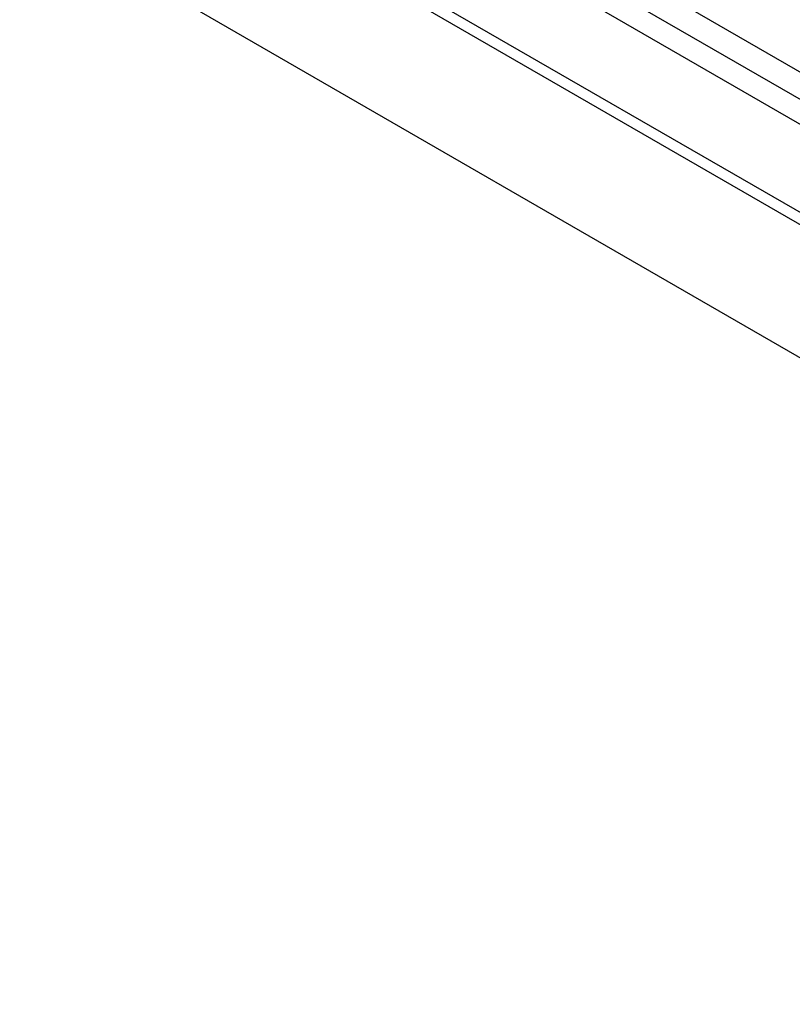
# Model space of a CAD drawing. Header units: inches. Extents: x 0 to 22, y 0 to 17.
# Tile 12 of 56: x 5.238 to 5.434, y 10.667 to 10.917. Entities that reach past the tile are written whole.
import ezdxf

# ---------------------------------------------------------------- set-up
doc = ezdxf.new("R2010")
doc.units = ezdxf.units.IN
doc.header["$LTSCALE"] = 1.21
doc.header["$MEASUREMENT"] = 0
doc.layers.get('0').update_dxf_attribs({"linetype": 'CONTINUOUS'})

msp = doc.modelspace()

# ---------------------------------------------------------------- linework, layer by layer
at = {"color": 6, "linetype": 'Continuous'}
for p, q in [((5.69981, 10.71285), (5.23798, 10.9795)), ((5.36023, 10.9477), (5.69682, 10.75336)), ((5.69076, 10.7499), (5.355, 10.94376)), ((5.70951, 10.73275), (5.34948, 10.94063)), ((5.72052, 10.66708), (5.25855, 10.93381)), ((5.69985, 10.71592), (5.33982, 10.9238))]:
    msp.add_line(p, q, dxfattribs=at)

doc.saveas('drawing.dxf')
